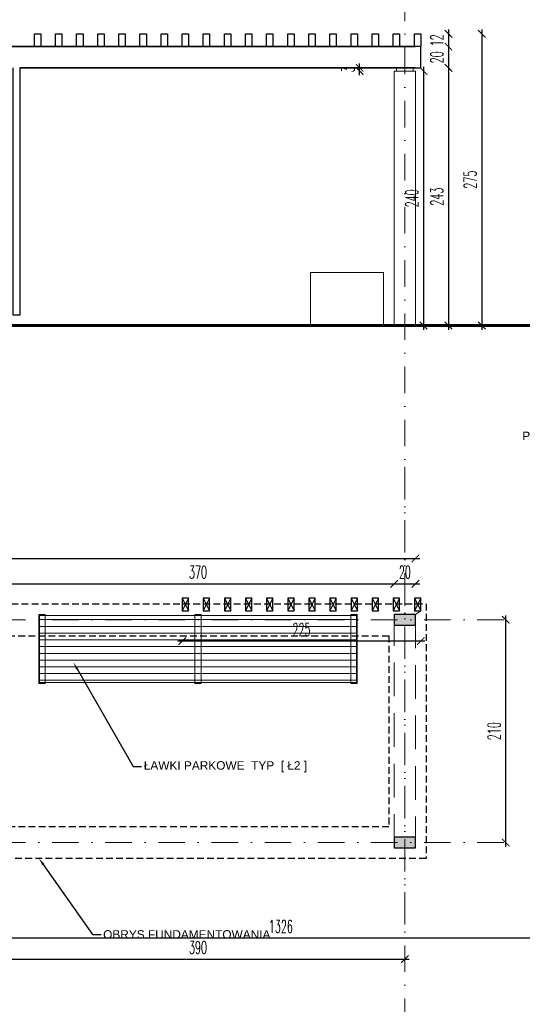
# Model space of a CAD drawing. Header units: millimetres. Extents: x -4186 to -941, y -4992 to -64.
# Tile 16 of 21: x -3006 to -2532, y -1517 to -589. Entities that reach past the tile are written whole.
import ezdxf
from ezdxf import colors
from ezdxf.entities.mleader import LeaderData, LeaderLine
from ezdxf.math import Vec2, Vec3

# ---------------------------------------------------------------- set-up
doc = ezdxf.new("R2010")
doc.units = ezdxf.units.MM
doc.linetypes.add('DASHDOT', pattern=[1, 0.5, -0.25, 0, -0.25])
doc.linetypes.add('DASHED2', pattern=[9.525, 6.35, -3.175])
doc.layers.add('3 fundamenty', color=130, linetype='Continuous')
doc.layers.add('drewno 2', color=43, linetype='Continuous')
for name, color, linetype, lineweight in [('3 Lawka 2', 171, 'Continuous', 18), ('3 osie', 200, 'DASHDOT', 13), ('3 przekrój', 10, 'Continuous', 30), ('3 widok', 151, 'Continuous', 18), ('Z WYM 1 100', 130, 'Continuous', 20)]:
    doc.layers.add(name, color=color, linetype=linetype, lineweight=lineweight)
doc.styles.add('100 STD', font='ROMANS.shx', dxfattribs={"width": 0.55, "height": 12})
doc.styles.get("Standard").update_dxf_attribs({"font": 'arial.ttf'})
doc.dimstyles.new('100-STD', dxfattribs={"dimscale": 5, "dimtxt": 18, "dimasz": 1.4, "dimexe": 1.6, "dimexo": 6, "dimgap": 1, "dimtad": 1, "dimdec": 1, "dimrnd": 0.5, "dimdsep": 46, "dimtxsty": '100 STD', "dimblk": 'ARCHTICK', "dimcen": 1, "dimdle": 0.8, "dimse1": 1, "dimse2": 1, "dimclrd": 256, "dimclre": 256, "dimclrt": 4, "dimadec": 0, "dimazin": 0, "dimtfac": 1, "dimtdec": 1, "dimtix": 1, "dimtmove": 2, "dimatfit": 3, "dimfxl": 0, "dimtvp": 1, "dimtolj": 1, "dimtzin": 2, "dimarcsym": 0})

# ---------------------------------------------------------------- blocks, each defined once
blk = doc.blocks.new('sl1')
h = blk.add_hatch(color=253)
h.dxf.hatch_style = 1
h.paths.add_polyline_path([(-10, -5), (10, -5), (10, 5), (-10, 5)])
at = {"layer": '3 przekrój'}
blk.add_lwpolyline([(-10, -5), (0, -5), (10, -5), (10, 5), (-10, 5)], close=True, dxfattribs=at)
blk = doc.blocks.new('l2 2')
at = {"layer": '3 Lawka 2', "lineweight": 5}
h = blk.add_hatch(dxfattribs=at)
h.set_pattern_fill('LINE', color=256, scale=0.02)
h.set_pattern_definition([(0, (898.99393, 1148.154944), (0, 0.0635), [])])
h.paths.add_polyline_path([(-1.4912, -0.0147), (1.4968, -0.0147), (1.4968, -0.6433), (-1.4912, -0.6433)])
for points in [[(-1.4972, -0.0037), (-1.4372, -0.0037), (-1.4372, -0.6543), (-1.4972, -0.6543)], [(-1.4912, -0.0147), (1.4968, -0.0147), (1.4968, -0.6433), (-1.4912, -0.6433)], [(-1.4912, -0.0147), (1.4968, -0.0147), (1.4968, -0.6433), (-1.4912, -0.6433)], [(-0.0272, -0.0037), (0.0328, -0.0037), (0.0328, -0.6543), (-0.0272, -0.6543)], [(1.4428, -0.0037), (1.5028, -0.0037), (1.5028, -0.6543), (1.4428, -0.6543)]]:
    blk.add_lwpolyline(points, close=True, dxfattribs=at)
blk = doc.blocks.new('_ARCHTICK')
at = {"color": 0, "linetype": 'ByBlock', "const_width": 0.15}
blk.add_lwpolyline([(-0.5, -0.5), (0.5, 0.5)], dxfattribs=at)
blk = doc.blocks.new('*D12')
at = {"layer": 'Defpoints', "color": 0, "transparency": 16777216}
for p in [(-2596.28, -1154.69), (-2547.84, -1154.69), (-2596.28, -1364.69)]:
    blk.add_point(p, dxfattribs=at)
at = {"layer": 'Z WYM 1 100', "lineweight": -2, "transparency": 16777216}
blk.add_line((-2547.84, -1368.69), (-2547.84, -1150.69), dxfattribs=at)
at = {"layer": 'Z WYM 1 100', "lineweight": -2, "transparency": 16777216, "xscale": 7, "yscale": 7, "zscale": 7}
for p, rotation in [((-2547.84, -1154.69), 90), ((-2547.84, -1364.69), 270)]:
    blk.add_blockref('_ARCHTICK', p, dxfattribs=dict(at, rotation=rotation))
at = {"layer": 'Z WYM 1 100', "color": 4, "transparency": 16777216, "insert": (-2558.84, -1259.69), "char_height": 12, "attachment_point": 5, "rotation": 90, "style": '100 STD'}
blk.add_mtext('\\A1;210', dxfattribs=at)
blk = doc.blocks.new('*D13')
at = {"layer": 'Defpoints', "color": 0, "transparency": 16777216}
for p in [(-2096.73, -718.65), (-3422.96, -1010.67), (-3422.96, -1454.71)]:
    blk.add_point(p, dxfattribs=at)
at = {"layer": 'Z WYM 1 100', "lineweight": -2, "transparency": 16777216}
blk.add_line((-2092.73, -1454.71), (-3426.96, -1454.71), dxfattribs=at)
at = {"layer": 'Z WYM 1 100', "lineweight": -2, "transparency": 16777216, "xscale": 7, "yscale": 7, "zscale": 7, "rotation": 180}
blk.add_blockref('_ARCHTICK', (-3422.96, -1454.71), dxfattribs=at)
at = {"layer": 'Z WYM 1 100', "lineweight": -2, "transparency": 16777216, "xscale": 7, "yscale": 7, "zscale": 7}
blk.add_blockref('_ARCHTICK', (-2096.73, -1454.71), dxfattribs=at)
at = {"layer": 'Z WYM 1 100', "color": 4, "transparency": 16777216, "insert": (-2759.84, -1443.71), "char_height": 12, "attachment_point": 5, "style": '100 STD'}
blk.add_mtext('\\A1;1326', dxfattribs=at)
blk = doc.blocks.new('*D15')
at = {"layer": 'Defpoints', "color": 0, "transparency": 16777216}
for p in [(-2642.96, -1440.38), (-3032.96, -1450.63), (-2642.96, -1474.56)]:
    blk.add_point(p, dxfattribs=at)
at = {"layer": 'Z WYM 1 100', "lineweight": -2, "transparency": 16777216}
blk.add_line((-3036.96, -1474.56), (-2638.96, -1474.56), dxfattribs=at)
at = {"layer": 'Z WYM 1 100', "lineweight": -2, "transparency": 16777216, "xscale": 7, "yscale": 7, "zscale": 7, "rotation": 180}
blk.add_blockref('_ARCHTICK', (-3032.96, -1474.56), dxfattribs=at)
at = {"layer": 'Z WYM 1 100', "lineweight": -2, "transparency": 16777216, "xscale": 7, "yscale": 7, "zscale": 7}
blk.add_blockref('_ARCHTICK', (-2642.96, -1474.56), dxfattribs=at)
at = {"layer": 'Z WYM 1 100', "color": 4, "transparency": 16777216, "insert": (-2837.96, -1463.56), "char_height": 12, "attachment_point": 5, "style": '100 STD'}
blk.add_mtext('\\A1;390', dxfattribs=at)
blk = doc.blocks.new('*D21')
at = {"layer": 'Defpoints', "color": 0, "transparency": 16777216}
for p in [(-2652.96, -1120.82), (-3022.96, -1149.69), (-2652.96, -1149.69)]:
    blk.add_point(p, dxfattribs=at)
at = {"layer": 'Z WYM 1 100', "lineweight": -2, "transparency": 16777216}
blk.add_line((-3026.96, -1120.82), (-2648.96, -1120.82), dxfattribs=at)
at = {"layer": 'Z WYM 1 100', "lineweight": -2, "transparency": 16777216, "xscale": 7, "yscale": 7, "zscale": 7, "rotation": 180}
blk.add_blockref('_ARCHTICK', (-3022.96, -1120.82), dxfattribs=at)
at = {"layer": 'Z WYM 1 100', "lineweight": -2, "transparency": 16777216, "xscale": 7, "yscale": 7, "zscale": 7}
blk.add_blockref('_ARCHTICK', (-2652.96, -1120.82), dxfattribs=at)
at = {"layer": 'Z WYM 1 100', "color": 4, "transparency": 16777216, "insert": (-2837.96, -1109.82), "char_height": 12, "attachment_point": 5, "style": '100 STD'}
blk.add_mtext('\\A1;370', dxfattribs=at)
blk = doc.blocks.new('*D22')
at = {"layer": 'Defpoints', "color": 0, "transparency": 16777216}
for p in [(-2632.96, -1120.82), (-2652.96, -1149.69), (-2632.96, -1149.69)]:
    blk.add_point(p, dxfattribs=at)
at = {"layer": 'Z WYM 1 100', "lineweight": -2, "transparency": 16777216}
blk.add_line((-2656.96, -1120.82), (-2628.96, -1120.82), dxfattribs=at)
at = {"layer": 'Z WYM 1 100', "lineweight": -2, "transparency": 16777216, "xscale": 7, "yscale": 7, "zscale": 7}
blk.add_blockref('_ARCHTICK', (-2652.96, -1120.82), dxfattribs=at)
at = {"layer": 'Z WYM 1 100', "lineweight": -2, "transparency": 16777216, "xscale": 7, "yscale": 7, "zscale": 7, "rotation": 180}
blk.add_blockref('_ARCHTICK', (-2632.96, -1120.82), dxfattribs=at)
at = {"layer": 'Z WYM 1 100', "color": 4, "transparency": 16777216, "insert": (-2642.96, -1109.82), "char_height": 12, "attachment_point": 5, "style": '100 STD'}
blk.add_mtext('\\A1;20', dxfattribs=at)
blk = doc.blocks.new('*D23')
at = {"layer": 'Defpoints', "color": 0, "transparency": 16777216}
for p in [(-2632.96, -1096.82), (-3822.96, -1149.69), (-2632.96, -1149.69)]:
    blk.add_point(p, dxfattribs=at)
at = {"layer": 'Z WYM 1 100', "lineweight": -2, "transparency": 16777216}
blk.add_line((-3826.96, -1096.82), (-2628.96, -1096.82), dxfattribs=at)
at = {"layer": 'Z WYM 1 100', "lineweight": -2, "transparency": 16777216, "xscale": 7, "yscale": 7, "zscale": 7, "rotation": 180}
blk.add_blockref('_ARCHTICK', (-3822.96, -1096.82), dxfattribs=at)
at = {"layer": 'Z WYM 1 100', "lineweight": -2, "transparency": 16777216, "xscale": 7, "yscale": 7, "zscale": 7}
blk.add_blockref('_ARCHTICK', (-2632.96, -1096.82), dxfattribs=at)
at = {"layer": 'Z WYM 1 100', "color": 4, "transparency": 16777216, "insert": (-3227.96, -1085.82), "char_height": 12, "attachment_point": 5, "style": '100 STD'}
blk.add_mtext('\\A1;1190', dxfattribs=at)
blk = doc.blocks.new('*D36')
at = {"layer": 'Defpoints', "color": 0, "transparency": 16777216}
for p in [(-2852.86, -1134.19), (-2627.96, -1134.19), (-2852.86, -1174.73)]:
    blk.add_point(p, dxfattribs=at)
at = {"layer": 'Z WYM 1 100', "lineweight": -2, "transparency": 16777216}
blk.add_line((-2623.96, -1174.73), (-2856.86, -1174.73), dxfattribs=at)
at = {"layer": 'Z WYM 1 100', "lineweight": -2, "transparency": 16777216, "xscale": 7, "yscale": 7, "zscale": 7, "rotation": 180}
blk.add_blockref('_ARCHTICK', (-2852.86, -1174.73), dxfattribs=at)
at = {"layer": 'Z WYM 1 100', "lineweight": -2, "transparency": 16777216, "xscale": 7, "yscale": 7, "zscale": 7}
blk.add_blockref('_ARCHTICK', (-2627.96, -1174.73), dxfattribs=at)
at = {"layer": 'Z WYM 1 100', "color": 4, "transparency": 16777216, "insert": (-2740.41, -1163.73), "char_height": 12, "attachment_point": 5, "style": '100 STD'}
blk.add_mtext('\\A1;225', dxfattribs=at)
blk = doc.blocks.new('*D60')
at = {"layer": 'Defpoints', "color": 0, "transparency": 16777216}
for p in [(-2627.96, -602.46), (-2627.96, -877.26), (-2570.4, -877.26)]:
    blk.add_point(p, dxfattribs=at)
at = {"layer": 'Z WYM 1 100', "lineweight": -2, "transparency": 16777216}
blk.add_line((-2570.4, -598.46), (-2570.4, -881.26), dxfattribs=at)
at = {"layer": 'Z WYM 1 100', "lineweight": -2, "transparency": 16777216, "xscale": 7, "yscale": 7, "zscale": 7}
for p, rotation in [((-2570.4, -602.46), 90), ((-2570.4, -877.26), 270)]:
    blk.add_blockref('_ARCHTICK', p, dxfattribs=dict(at, rotation=rotation))
at = {"layer": 'Z WYM 1 100', "color": 4, "transparency": 16777216, "insert": (-2581.4, -739.86), "char_height": 12, "attachment_point": 5, "rotation": 90, "style": '100 STD'}
blk.add_mtext('\\A1;275', dxfattribs=at)
blk = doc.blocks.new('*D61')
at = {"layer": 'Defpoints', "color": 0, "transparency": 16777216}
for p in [(-2627.96, -602.46), (-2627.96, -614.46), (-2601.82, -614.46)]:
    blk.add_point(p, dxfattribs=at)
at = {"layer": 'Z WYM 1 100', "lineweight": -2, "transparency": 16777216}
blk.add_line((-2601.82, -598.46), (-2601.82, -618.46), dxfattribs=at)
at = {"layer": 'Z WYM 1 100', "lineweight": -2, "transparency": 16777216, "xscale": 7, "yscale": 7, "zscale": 7}
for p, rotation in [((-2601.82, -602.46), 270), ((-2601.82, -614.46), 90)]:
    blk.add_blockref('_ARCHTICK', p, dxfattribs=dict(at, rotation=rotation))
at = {"layer": 'Z WYM 1 100', "color": 4, "transparency": 16777216, "insert": (-2612.82, -608.46), "char_height": 12, "attachment_point": 5, "rotation": 90, "style": '100 STD'}
blk.add_mtext('\\A1;12', dxfattribs=at)
blk = doc.blocks.new('*D62')
at = {"layer": 'Defpoints', "color": 0, "transparency": 16777216}
for p in [(-2633.96, -614.46), (-2627.96, -634.46), (-2601.82, -634.46)]:
    blk.add_point(p, dxfattribs=at)
at = {"layer": 'Z WYM 1 100', "lineweight": -2, "transparency": 16777216}
blk.add_line((-2601.82, -610.46), (-2601.82, -638.46), dxfattribs=at)
at = {"layer": 'Z WYM 1 100', "lineweight": -2, "transparency": 16777216, "xscale": 7, "yscale": 7, "zscale": 7}
for p, rotation in [((-2601.82, -614.46), 270), ((-2601.82, -634.46), 90)]:
    blk.add_blockref('_ARCHTICK', p, dxfattribs=dict(at, rotation=rotation))
at = {"layer": 'Z WYM 1 100', "color": 4, "transparency": 16777216, "insert": (-2612.82, -624.46), "char_height": 12, "attachment_point": 5, "rotation": 90, "style": '100 STD'}
blk.add_mtext('\\A1;20', dxfattribs=at)
blk = doc.blocks.new('*D63')
at = {"layer": 'Defpoints', "color": 0, "transparency": 16777216}
for p in [(-2627.96, -634.46), (-2627.96, -877.26), (-2601.82, -877.26)]:
    blk.add_point(p, dxfattribs=at)
at = {"layer": 'Z WYM 1 100', "lineweight": -2, "transparency": 16777216}
blk.add_line((-2601.82, -630.46), (-2601.82, -881.26), dxfattribs=at)
at = {"layer": 'Z WYM 1 100', "lineweight": -2, "transparency": 16777216, "xscale": 7, "yscale": 7, "zscale": 7}
for p, rotation in [((-2601.82, -634.46), 90), ((-2601.82, -877.26), 270)]:
    blk.add_blockref('_ARCHTICK', p, dxfattribs=dict(at, rotation=rotation))
at = {"layer": 'Z WYM 1 100', "color": 4, "transparency": 16777216, "insert": (-2612.82, -755.86), "char_height": 12, "attachment_point": 5, "rotation": 90, "style": '100 STD'}
blk.add_mtext('\\A1;243', dxfattribs=at)
blk = doc.blocks.new('*D64')
at = {"layer": 'Defpoints', "color": 0, "transparency": 16777216}
for p in [(-2685.56, -634.46), (-2652.96, -634.46), (-2652.96, -637.46)]:
    blk.add_point(p, dxfattribs=at)
at = {"layer": 'Z WYM 1 100', "lineweight": -2, "transparency": 16777216}
blk.add_line((-2685.56, -641.46), (-2685.56, -630.46), dxfattribs=at)
at = {"layer": 'Z WYM 1 100', "lineweight": -2, "transparency": 16777216, "xscale": 7, "yscale": 7, "zscale": 7}
for p, rotation in [((-2685.56, -634.46), 270), ((-2685.56, -637.46), 90)]:
    blk.add_blockref('_ARCHTICK', p, dxfattribs=dict(at, rotation=rotation))
at = {"layer": 'Z WYM 1 100', "color": 4, "transparency": 16777216, "insert": (-2696.56, -635.96), "char_height": 12, "attachment_point": 5, "rotation": 90, "style": '100 STD'}
blk.add_mtext('\\A1;3', dxfattribs=at)
blk = doc.blocks.new('*D65')
at = {"layer": 'Defpoints', "color": 0, "transparency": 16777216}
for p in [(-2632.96, -637.46), (-2632.96, -877.26), (-2625.31, -877.26)]:
    blk.add_point(p, dxfattribs=at)
at = {"layer": 'Z WYM 1 100', "lineweight": -2, "transparency": 16777216}
blk.add_line((-2625.31, -633.46), (-2625.31, -881.26), dxfattribs=at)
at = {"layer": 'Z WYM 1 100', "lineweight": -2, "transparency": 16777216, "xscale": 7, "yscale": 7, "zscale": 7}
for p, rotation in [((-2625.31, -637.46), 90), ((-2625.31, -877.26), 270)]:
    blk.add_blockref('_ARCHTICK', p, dxfattribs=dict(at, rotation=rotation))
at = {"layer": 'Z WYM 1 100', "color": 4, "transparency": 16777216, "insert": (-2636.31, -757.36), "char_height": 12, "attachment_point": 5, "rotation": 90, "style": '100 STD'}
blk.add_mtext('\\A1;240', dxfattribs=at)
blk = doc.blocks.new('*D66')
at = {"layer": 'Defpoints', "color": 0, "transparency": 16777216}
for p in [(-3827.96, -540.18), (-2627.96, -602.46), (-3827.96, -614.46)]:
    blk.add_point(p, dxfattribs=at)
at = {"layer": 'Z WYM 1 100', "lineweight": -2, "transparency": 16777216}
blk.add_line((-2623.96, -540.18), (-3831.96, -540.18), dxfattribs=at)
at = {"layer": 'Z WYM 1 100', "lineweight": -2, "transparency": 16777216, "xscale": 7, "yscale": 7, "zscale": 7, "rotation": 180}
blk.add_blockref('_ARCHTICK', (-3827.96, -540.18), dxfattribs=at)
at = {"layer": 'Z WYM 1 100', "lineweight": -2, "transparency": 16777216, "xscale": 7, "yscale": 7, "zscale": 7}
blk.add_blockref('_ARCHTICK', (-2627.96, -540.18), dxfattribs=at)
at = {"layer": 'Z WYM 1 100', "color": 4, "transparency": 16777216, "insert": (-3227.96, -529.18), "char_height": 12, "attachment_point": 5, "style": '100 STD'}
blk.add_mtext('\\A1;1200', dxfattribs=at)

msp = doc.modelspace()

# ---------------------------------------------------------------- linework, layer by layer
at = {"layer": '3 fundamenty', "linetype": 'DASHED2'}
for points in [[(-3832.96, -1139.69), (-2622.96, -1139.69), (-2622.96, -1379.69), (-3832.96, -1379.69)], [(-3797.96, -1169.69), (-2657.96, -1169.69), (-2657.96, -1349.69), (-3797.96, -1349.69)]]:
    msp.add_lwpolyline(points, close=True, dxfattribs=at)
at = {"layer": '3 Lawka 2'}
for points in [[(-2662.96, -877.26), (-2662.96, -827.26), (-2731.87, -827.26)], [(-2731.87, -827.26), (-2731.87, -877.26)]]:
    msp.add_lwpolyline(points, dxfattribs=at)
at = {"layer": '3 osie', "ltscale": 50}
for points in [[(-2642.96, -64.33), (-2642.96, -1475.31)], [(-2642.96, -1010.67), (-2642.96, -2488.33)], [(-2549.67, -1154.69), (-3922.31, -1154.69)], [(-2549.67, -1364.69), (-3922.31, -1364.69)]]:
    msp.add_lwpolyline(points, dxfattribs=at)
at = {"layer": '3 przekrój'}
msp.add_lwpolyline([(-3850.11, -877.26, 3, 3, 0), (-2084.13, -877.26, 3, 3, 0)], format="xyseb", dxfattribs=at)
at = {"layer": '3 przekrój', "lineweight": 25}
for points in [[(-2846.86, -1146.19), (-2846.86, -1134.19), (-2852.86, -1134.19), (-2852.86, -1146.19), (-2846.86, -1146.19)], [(-2826.96, -1146.19), (-2826.96, -1134.19), (-2832.96, -1134.19), (-2832.96, -1146.19), (-2826.96, -1146.19)], [(-2807.06, -1146.19), (-2807.06, -1134.19), (-2813.06, -1134.19), (-2813.06, -1146.19), (-2807.06, -1146.19)], [(-2787.16, -1146.19), (-2787.16, -1134.19), (-2793.16, -1134.19), (-2793.16, -1146.19), (-2787.16, -1146.19)], [(-2767.26, -1146.19), (-2767.26, -1134.19), (-2773.26, -1134.19), (-2773.26, -1146.19), (-2767.26, -1146.19)], [(-2747.36, -1146.19), (-2747.36, -1134.19), (-2753.36, -1134.19), (-2753.36, -1146.19), (-2747.36, -1146.19)], [(-2727.46, -1146.19), (-2727.46, -1134.19), (-2733.46, -1134.19), (-2733.46, -1146.19), (-2727.46, -1146.19)], [(-2707.56, -1146.19), (-2707.56, -1134.19), (-2713.56, -1134.19), (-2713.56, -1146.19), (-2707.56, -1146.19)], [(-2687.66, -1146.19), (-2687.66, -1134.19), (-2693.66, -1134.19), (-2693.66, -1146.19), (-2687.66, -1146.19)], [(-2667.76, -1146.19), (-2667.76, -1134.19), (-2673.76, -1134.19), (-2673.76, -1146.19), (-2667.76, -1146.19)], [(-2647.86, -1146.19), (-2647.86, -1134.19), (-2653.86, -1134.19), (-2653.86, -1146.19), (-2647.86, -1146.19)], [(-2627.96, -1146.19), (-2627.96, -1134.19), (-2633.96, -1134.19), (-2633.96, -1146.19), (-2627.96, -1146.19)]]:
    msp.add_lwpolyline(points, close=True, dxfattribs=at)
for points in [[(-2846.86, -1134.19), (-2852.86, -1146.19)], [(-2852.86, -1134.19), (-2846.86, -1146.19)], [(-2826.96, -1134.19), (-2832.96, -1146.19)], [(-2832.96, -1134.19), (-2826.96, -1146.19)], [(-2807.06, -1134.19), (-2813.06, -1146.19)], [(-2813.06, -1134.19), (-2807.06, -1146.19)], [(-2787.16, -1134.19), (-2793.16, -1146.19)], [(-2793.16, -1134.19), (-2787.16, -1146.19)], [(-2767.26, -1134.19), (-2773.26, -1146.19)], [(-2773.26, -1134.19), (-2767.26, -1146.19)], [(-2747.36, -1134.19), (-2753.36, -1146.19)], [(-2753.36, -1134.19), (-2747.36, -1146.19)], [(-2727.46, -1134.19), (-2733.46, -1146.19)], [(-2733.46, -1134.19), (-2727.46, -1146.19)], [(-2707.56, -1134.19), (-2713.56, -1146.19)], [(-2713.56, -1134.19), (-2707.56, -1146.19)], [(-2687.66, -1134.19), (-2693.66, -1146.19)], [(-2693.66, -1134.19), (-2687.66, -1146.19)], [(-2667.76, -1134.19), (-2673.76, -1146.19)], [(-2673.76, -1134.19), (-2667.76, -1146.19)], [(-2647.86, -1134.19), (-2653.86, -1146.19)], [(-2653.86, -1134.19), (-2647.86, -1146.19)], [(-2627.96, -1134.19), (-2633.96, -1146.19)], [(-2633.96, -1134.19), (-2627.96, -1146.19)]]:
    msp.add_lwpolyline(points, dxfattribs=at)
at = {"layer": '3 widok'}
for points in [[(-2652.96, -637.46), (-2652.96, -867.46)], [(-2650.96, -637.46), (-2650.96, -634.46)], [(-2634.96, -637.46), (-2634.96, -634.46)]]:
    msp.add_lwpolyline(points, dxfattribs=at)
msp.add_lwpolyline([(-2652.96, -637.46), (-2632.96, -637.46), (-2632.96, -877.26), (-2652.96, -877.26)], close=True, dxfattribs=at)
at = {"layer": '3 widok', "linetype": 'DASHED2', "ltscale": 5}
msp.add_lwpolyline([(-2632.96, -1369.69), (-2652.96, -1369.69), (-2652.96, -1149.69), (-2632.96, -1149.69)], close=True, dxfattribs=at)
at = {"layer": 'drewno 2'}
for points in [[(-2992.16, -614.46), (-2992.16, -602.46), (-2986.16, -602.46), (-2986.16, -614.46), (-2992.16, -614.46)], [(-2972.26, -614.46), (-2972.26, -602.46), (-2966.26, -602.46), (-2966.26, -614.46), (-2972.26, -614.46)], [(-2952.36, -614.46), (-2952.36, -602.46), (-2946.36, -602.46), (-2946.36, -614.46), (-2952.36, -614.46)], [(-2932.46, -614.46), (-2932.46, -602.46), (-2926.46, -602.46), (-2926.46, -614.46), (-2932.46, -614.46)], [(-2912.56, -614.46), (-2912.56, -602.46), (-2906.56, -602.46), (-2906.56, -614.46), (-2912.56, -614.46)], [(-2892.66, -614.46), (-2892.66, -602.46), (-2886.66, -602.46), (-2886.66, -614.46), (-2892.66, -614.46)], [(-2872.76, -614.46), (-2872.76, -602.46), (-2866.76, -602.46), (-2866.76, -614.46), (-2872.76, -614.46)], [(-2852.86, -614.46), (-2852.86, -602.46), (-2846.86, -602.46), (-2846.86, -614.46), (-2852.86, -614.46)], [(-2832.96, -614.46), (-2832.96, -602.46), (-2826.96, -602.46), (-2826.96, -614.46), (-2832.96, -614.46)], [(-2813.06, -614.46), (-2813.06, -602.46), (-2807.06, -602.46), (-2807.06, -614.46), (-2813.06, -614.46)], [(-2793.16, -614.46), (-2793.16, -602.46), (-2787.16, -602.46), (-2787.16, -614.46), (-2793.16, -614.46)], [(-2773.26, -614.46), (-2773.26, -602.46), (-2767.26, -602.46), (-2767.26, -614.46), (-2773.26, -614.46)], [(-2753.36, -614.46), (-2753.36, -602.46), (-2747.36, -602.46), (-2747.36, -614.46), (-2753.36, -614.46)], [(-2733.46, -614.46), (-2733.46, -602.46), (-2727.46, -602.46), (-2727.46, -614.46), (-2733.46, -614.46)], [(-2713.56, -614.46), (-2713.56, -602.46), (-2707.56, -602.46), (-2707.56, -614.46), (-2713.56, -614.46)], [(-2693.66, -614.46), (-2693.66, -602.46), (-2687.66, -602.46), (-2687.66, -614.46), (-2693.66, -614.46)], [(-2673.76, -614.46), (-2673.76, -602.46), (-2667.76, -602.46), (-2667.76, -614.46), (-2673.76, -614.46)], [(-2653.86, -614.46), (-2653.86, -602.46), (-2647.86, -602.46), (-2647.86, -614.46), (-2653.86, -614.46)], [(-2633.96, -614.46), (-2633.96, -602.46), (-2627.96, -602.46), (-2627.96, -614.46), (-2633.96, -614.46)]]:
    msp.add_lwpolyline(points, close=True, dxfattribs=at)
for points in [[(-3006.06, -634.46), (-2627.96, -634.46), (-2627.96, -614.46), (-3230.96, -614.46)], [(-3230.96, -614.46), (-2632.96, -614.46)], [(-3006.06, -634.46), (-3006.06, -867.46), (-3012.06, -867.46), (-3012.06, -634.46)], [(-2632.96, -634.46), (-2632.96, -634.46), (-3006.06, -634.46)]]:
    msp.add_lwpolyline(points, dxfattribs=at)
at = {"layer": 'Z WYM 1 100'}
msp.add_lwpolyline([(-2632.96, -1149.69), (-2627.96, -1146.19)], dxfattribs=at)

# ---------------------------------------------------------------- block references
at = {"layer": '3 Lawka 2', "xscale": -100, "yscale": 100, "zscale": 100, "rotation": 2.596218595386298e-07}
msp.add_blockref('l2 2', (-2837.68, -1149.31), dxfattribs=at)
at = {"layer": '3 przekrój'}
for p in [(-2642.96, -1154.69), (-2642.96, -1364.69)]:
    msp.add_blockref('sl1', p, dxfattribs=at)

# ---------------------------------------------------------------- dimensions: what is measured, and where the dimension line sits
at = {"layer": 'Z WYM 1 100'}
for base, p1, p2, angle, picture, middle in [((-3827.96, -540.18), (-2627.96, -602.46), (-3827.96, -614.46), 180, '*D66', (-3227.96, -529.18)), ((-2570.4, -877.26), (-2627.96, -602.46), (-2627.96, -877.26), 90, '*D60', (-2581.4, -739.86)), ((-2601.82, -614.46), (-2627.96, -602.46), (-2627.96, -614.46), 90, '*D61', (-2612.82, -608.46)), ((-2601.82, -634.46), (-2633.96, -614.46), (-2627.96, -634.46), 90, '*D62', (-2612.82, -624.46)), ((-2685.56, -634.46), (-2652.96, -637.46), (-2652.96, -634.46), 90, '*D64', (-2696.56, -635.96)), ((-2601.82, -877.26), (-2627.96, -634.46), (-2627.96, -877.26), 90, '*D63', (-2612.82, -755.86)), ((-2625.31, -877.26), (-2632.96, -637.46), (-2632.96, -877.26), 90, '*D65', (-2636.31, -757.36)), ((-2547.84, -1154.69), (-2596.28, -1364.69), (-2596.28, -1154.69), 90, '*D12', (-2558.84, -1259.69))]:
    dim = msp.add_linear_dim(base=base, p1=p1, p2=p2, angle=angle, dimstyle='100-STD', dxfattribs=at)
    dim.commit()
    dim.dimension.update_dxf_attribs({"geometry": picture, "text_midpoint": middle})
for base, p1, p2, picture, middle in [((-3422.96, -1454.71), (-2096.73, -718.65), (-3422.96, -1010.67), '*D13', (-2759.84, -1443.71)), ((-2632.96, -1096.82), (-3822.96, -1149.69), (-2632.96, -1149.69), '*D23', (-3227.96, -1085.82)), ((-2652.96, -1120.82), (-3022.96, -1149.69), (-2652.96, -1149.69), '*D21', (-2837.96, -1109.82)), ((-2632.96, -1120.82), (-2652.96, -1149.69), (-2632.96, -1149.69), '*D22', (-2642.96, -1109.82)), ((-2852.86, -1174.73), (-2627.96, -1134.19), (-2852.86, -1134.19), '*D36', (-2740.41, -1163.73)), ((-2642.96, -1474.56), (-3032.96, -1450.63), (-2642.96, -1440.38), '*D15', (-2837.96, -1463.56))]:
    dim = msp.add_linear_dim(base=base, p1=p1, p2=p2, dimstyle='100-STD', dxfattribs=at)
    dim.commit()
    dim.dimension.update_dxf_attribs({"geometry": picture, "text_midpoint": middle})

# ---------------------------------------------------------------- leaders
ml = msp.add_multileader_mtext('Standard', dxfattribs=at)
ml.set_content('KONSTRUKCJA POD PNĄCZA - \\PPANEL TYPU WIŚNIOWSKI VEGA 2D', color=256)
ml.set_leader_properties()
ml.build(insert=Vec2(0, 0))
ml.multileader.update_dxf_attribs({"arrow_head_size": 7})
ctx = ml.context
ctx.base_point, ctx.char_height, ctx.arrow_head_size, ctx.plane_origin = Vec3(-2336.45, -968.1), 8, 7, Vec3(134126.18, 4569.48)
ctx.text_align_type = 2
notes = []
notes.append((ctx, [(0, (1, 1, 0), (-2328.45, -968.1), (-1, 0), 8, [(0, [(-2231.5, -830.56)], 0, [])])]))
ctx.mtext.insert, ctx.mtext.width, ctx.mtext.alignment = Vec3(-2338.45, -964.03), 311.1235, 3
ml = msp.add_multileader_mtext('Standard', dxfattribs=at)
ml.set_content('ŁAWKI PARKOWE  TYP  [ Ł2 ]', color=256)
ml.set_leader_properties()
ml.build(insert=Vec2(0, 0))
ml.multileader.update_dxf_attribs({"arrow_head_size": 7})
ctx = ml.context
ctx.base_point, ctx.char_height, ctx.arrow_head_size, ctx.plane_origin = Vec3(-2891.07, -1293.08), 8, 7, Vec3(-139450.35, 3928.74)
notes.append((ctx, [(0, (1, 1, 0), (-2899.07, -1293.08), (1, 0), 8, [(0, [(-2955.35, -1194.99)], 0, [])])]))
ctx.mtext.insert, ctx.mtext.width = Vec3(-2889.07, -1287.97), 311.1235
ml = msp.add_multileader_mtext('Standard', dxfattribs=at)
ml.set_content('OBRYS FUNDAMENTOWANIA', color=256)
ml.set_leader_properties()
ml.build(insert=Vec2(0, 0))
ml.multileader.update_dxf_attribs({"arrow_head_size": 7})
ctx = ml.context
ctx.base_point, ctx.char_height, ctx.arrow_head_size, ctx.plane_origin = Vec3(-2929.37, -1451.31), 8, 7, Vec3(-139345.54, 4020.35)
notes.append((ctx, [(0, (1, 1, 0), (-2937.37, -1451.31), (1, 0), 8, [(0, [(-2987.87, -1379.69)], 0, [])])]))
ctx.mtext.insert, ctx.mtext.width = Vec3(-2927.37, -1447.25), 311.1235
for ctx, leaders in notes:
    for number, flags, end, landing, length, lines in leaders:
        leader = LeaderData()
        leader.index, (leader.has_last_leader_line, leader.has_dogleg_vector, leader.attachment_direction) = number, flags
        leader.last_leader_point, leader.dogleg_vector, leader.dogleg_length = Vec3(end), Vec3(landing), length
        for number, points, colour, breaks in lines:
            line = LeaderLine()
            line.index, line.vertices, line.color, line.breaks = number, Vec3.list(points), colors.encode_raw_color(colour), breaks
            leader.lines.append(line)
        ctx.leaders.append(leader)

doc.saveas('drawing.dxf')
